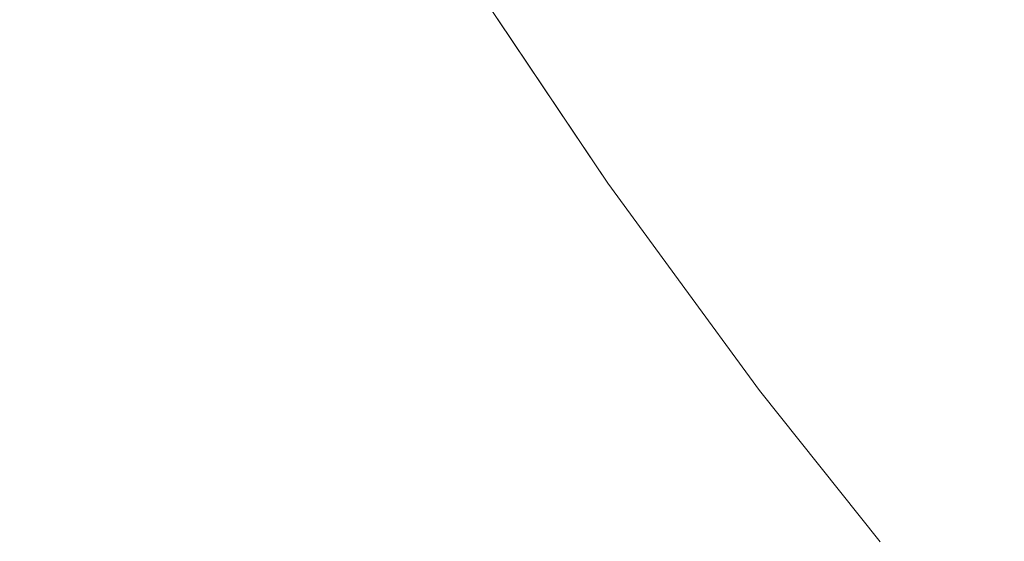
# Model space of a CAD drawing. Header units: centimetres. Extents: x -35.1 to 36.2, y 4.2 to 6.
# Tile 140 of 256: x -11.1349 to -11.1044, y 4.5963 to 4.6124. Entities that reach past the tile are written whole.
import ezdxf

# ---------------------------------------------------------------- set-up
doc = ezdxf.new("R2010")
doc.units = ezdxf.units.CM
doc.header["$LTSCALE"] = 2.54
doc.layers.add('Lucido design-1', color=7, linetype='Continuous')

# ---------------------------------------------------------------- blocks, each defined once
blk = doc.blocks.new('Gruppo-4-1')
at = {"color": 7, "linetype": 'Continuous', "lineweight": 9}
blk.add_3dface([(-34.958478, 5.900089, -2312.32217), (-34.958478, 4.300089, -2312.32217), (36.07398, 4.300089, -2312.32217), (36.07398, 5.900089, -2312.32217)], dxfattribs=at)
for points, invisible_edges in [([(-11.135011, 4.612254, -2313.06599), (-11.137534, 4.616474, -2313.06599), (-11.136361, 4.616854, -2313.063974), (-11.13385, 4.612653, -2313.063974)], 15), ([(-11.123123, 4.616343, -2313.030287), (-11.122975, 4.616394, -2313.028615), (-11.120416, 4.612357, -2313.028615), (-11.120563, 4.612304, -2313.030287)], 15), ([(-11.120304, 4.612398, -2313.026967), (-11.120416, 4.612357, -2313.028615), (-11.122975, 4.616394, -2313.028615), (-11.122862, 4.616433, -2313.026967)], 15), ([(-11.122862, 4.616433, -2313.026967), (-11.122783, 4.61646, -2313.025344), (-11.120227, 4.612426, -2313.025344), (-11.120304, 4.612398, -2313.026967)], 15), ([(-11.120181, 4.612443, -2313.023745), (-11.120227, 4.612426, -2313.025344), (-11.122783, 4.61646, -2313.025344), (-11.122737, 4.616476, -2313.023745)], 15), ([(-11.107981, 4.612055, -2312.783058), (-11.110587, 4.615939, -2312.783058), (-11.109377, 4.61638, -2312.780769), (-11.106784, 4.612516, -2312.780769)], 15), ([(-11.123797, 4.616111, -2313.035444), (-11.12123, 4.61206, -2313.035444), (-11.121534, 4.61195, -2313.03721), (-11.124104, 4.616006, -2313.03721)], 15), ([(-11.120968, 4.612156, -2313.033702), (-11.12123, 4.61206, -2313.035444), (-11.123797, 4.616111, -2313.035444), (-11.123533, 4.616202, -2313.033702)], 15), ([(-11.123533, 4.616202, -2313.033702), (-11.123308, 4.61628, -2313.031982), (-11.120746, 4.612237, -2313.031982), (-11.120968, 4.612156, -2313.033702)], 15), ([(-11.120563, 4.612304, -2313.030287), (-11.120746, 4.612237, -2313.031982), (-11.123308, 4.61628, -2313.031982), (-11.123123, 4.616343, -2313.030287)], 15), ([(-11.124455, 4.615885, -2313.038998), (-11.121881, 4.611823, -2313.038998), (-11.122273, 4.61168, -2313.040809), (-11.124851, 4.615749, -2313.040809)], 15), ([(-11.124104, 4.616006, -2313.03721), (-11.121534, 4.61195, -2313.03721), (-11.121881, 4.611823, -2313.038998), (-11.124455, 4.615885, -2313.038998)], 15), ([(-11.109104, 4.611621, -2312.78536), (-11.111723, 4.615525, -2312.78536), (-11.110587, 4.615939, -2312.783058), (-11.107981, 4.612055, -2312.783058)], 15), ([(-11.125295, 4.615596, -2313.042641), (-11.122712, 4.61152, -2313.042641), (-11.1232, 4.611342, -2313.044493), (-11.125789, 4.615426, -2313.044493)], 15), ([(-11.124851, 4.615749, -2313.040809), (-11.122273, 4.61168, -2313.040809), (-11.122712, 4.61152, -2313.042641), (-11.125295, 4.615596, -2313.042641)], 15), ([(-11.110154, 4.611217, -2312.787674), (-11.112785, 4.615138, -2312.787674), (-11.111723, 4.615525, -2312.78536), (-11.109104, 4.611621, -2312.78536)], 15), ([(-11.126333, 4.615239, -2313.046366), (-11.123739, 4.611146, -2313.046366), (-11.12433, 4.610931, -2313.048259), (-11.12693, 4.615034, -2313.048259)], 15), ([(-11.125789, 4.615426, -2313.044493), (-11.1232, 4.611342, -2313.044493), (-11.123739, 4.611146, -2313.046366), (-11.126333, 4.615239, -2313.046366)], 15), ([(-11.12693, 4.615034, -2313.048259), (-11.12433, 4.610931, -2313.048259), (-11.124976, 4.610695, -2313.05017), (-11.127583, 4.614809, -2313.05017)], 15), ([(-11.11113, 4.61084, -2312.789995), (-11.113772, 4.614778, -2312.789995), (-11.112785, 4.615138, -2312.787674), (-11.110154, 4.611217, -2312.787674)], 15), ([(-11.128292, 4.614565, -2313.052099), (-11.125678, 4.61044, -2313.052099), (-11.126438, 4.610163, -2313.054044), (-11.12906, 4.614301, -2313.054044)], 15), ([(-11.127583, 4.614809, -2313.05017), (-11.124976, 4.610695, -2313.05017), (-11.125678, 4.61044, -2313.052099), (-11.128292, 4.614565, -2313.052099)], 15), ([(-11.112033, 4.610492, -2312.792323), (-11.114685, 4.614446, -2312.792323), (-11.113772, 4.614778, -2312.789995), (-11.11113, 4.61084, -2312.789995)], 15), ([(-11.12906, 4.614301, -2313.054044), (-11.126438, 4.610163, -2313.054044), (-11.127258, 4.609864, -2313.056004), (-11.129889, 4.614016, -2313.056004)], 15), ([(-11.112862, 4.610172, -2312.794654), (-11.115524, 4.61414, -2312.794654), (-11.114685, 4.614446, -2312.792323), (-11.112033, 4.610492, -2312.792323)], 15), ([(-11.129889, 4.614016, -2313.056004), (-11.127258, 4.609864, -2313.056004), (-11.12814, 4.609542, -2313.057979), (-11.13078, 4.613709, -2313.057979)], 15), ([(-11.11362, 4.60988, -2312.796987), (-11.116291, 4.61386, -2312.796987), (-11.115524, 4.61414, -2312.794654), (-11.112862, 4.610172, -2312.794654)], 15), ([(-11.13078, 4.613709, -2313.057979), (-11.12814, 4.609542, -2313.057979), (-11.129086, 4.609198, -2313.059966), (-11.131736, 4.61338, -2313.059966)], 15), ([(-11.116729, 4.607363, -2313.02217), (-11.120144, 4.612463, -2313.02217), (-11.12102, 4.61377, -2312.82217), (-11.117433, 4.608415, -2312.82217)], 10), ([(-11.117433, 4.608415, -2312.82217), (-11.12102, 4.61377, -2312.82217), (-11.120136, 4.612459, -2312.81995), (-11.117422, 4.608414, -2312.81995)], 14), ([(-11.114306, 4.609616, -2312.799319), (-11.116985, 4.613608, -2312.799319), (-11.116291, 4.61386, -2312.796987), (-11.11362, 4.60988, -2312.796987)], 15), ([(-11.131736, 4.61338, -2313.059966), (-11.129086, 4.609198, -2313.059966), (-11.130097, 4.608829, -2313.061965), (-11.132759, 4.613029, -2313.061965)], 15), ([(-11.115467, 4.609168, -2312.803974), (-11.118159, 4.61318, -2312.803974), (-11.117607, 4.613381, -2312.801649), (-11.114921, 4.609378, -2312.801649)], 15), ([(-11.114921, 4.609378, -2312.801649), (-11.117607, 4.613381, -2312.801649), (-11.116985, 4.613608, -2312.799319), (-11.114306, 4.609616, -2312.799319)], 15), ([(-11.10417, 4.613524, -2312.776241), (-11.101454, 4.609696, -2312.776241), (-11.102782, 4.609155, -2312.778496), (-11.105514, 4.613006, -2312.778496)], 15), ([(-11.132759, 4.613029, -2313.061965), (-11.130097, 4.608829, -2313.061965), (-11.131177, 4.608436, -2313.063974), (-11.13385, 4.612653, -2313.063974)], 15), ([(-11.115943, 4.608984, -2312.806291), (-11.11864, 4.613004, -2312.806291), (-11.118159, 4.61318, -2312.803974), (-11.115467, 4.609168, -2312.803974)], 15), ([(-11.105514, 4.613006, -2312.778496), (-11.102782, 4.609155, -2312.778496), (-11.104037, 4.608644, -2312.780769), (-11.106784, 4.612516, -2312.780769)], 15), ([(-11.116971, 4.608588, -2312.813185), (-11.11968, 4.612625, -2312.813185), (-11.1194, 4.612727, -2312.810899), (-11.116694, 4.608695, -2312.810899)], 15), ([(-11.116694, 4.608695, -2312.810899), (-11.1194, 4.612727, -2312.810899), (-11.119054, 4.612854, -2312.8086), (-11.116352, 4.608827, -2312.8086)], 15), ([(-11.116352, 4.608827, -2312.8086), (-11.119054, 4.612854, -2312.8086), (-11.11864, 4.613004, -2312.806291), (-11.115943, 4.608984, -2312.806291)], 15), ([(-11.13385, 4.612653, -2313.063974), (-11.131177, 4.608436, -2313.063974), (-11.132325, 4.608017, -2313.06599), (-11.135011, 4.612254, -2313.06599)], 15), ([(-11.117588, 4.60835, -2313.026967), (-11.117699, 4.608307, -2313.028615), (-11.120416, 4.612357, -2313.028615), (-11.120304, 4.612398, -2313.026967)], 15), ([(-11.120304, 4.612398, -2313.026967), (-11.120227, 4.612426, -2313.025344), (-11.117511, 4.60838, -2313.025344), (-11.117588, 4.60835, -2313.026967)], 15), ([(-11.117466, 4.608397, -2313.023745), (-11.117511, 4.60838, -2313.025344), (-11.120227, 4.612426, -2313.025344), (-11.120181, 4.612443, -2313.023745)], 15), ([(-11.120181, 4.612443, -2313.023745), (-11.120144, 4.612463, -2313.02217), (-11.116729, 4.607363, -2313.02217), (-11.117466, 4.608397, -2313.023745)], 13), ([(-11.117422, 4.608414, -2312.81995), (-11.120136, 4.612459, -2312.81995), (-11.120046, 4.612492, -2312.817712), (-11.117333, 4.608448, -2312.817712)], 15), ([(-11.117333, 4.608448, -2312.817712), (-11.120046, 4.612492, -2312.817712), (-11.119895, 4.612547, -2312.815456), (-11.117183, 4.608506, -2312.815456)], 15), ([(-11.117183, 4.608506, -2312.815456), (-11.119895, 4.612547, -2312.815456), (-11.11968, 4.612625, -2312.813185), (-11.116971, 4.608588, -2312.813185)], 15), ([(-11.106784, 4.612516, -2312.780769), (-11.104037, 4.608644, -2312.780769), (-11.105219, 4.608162, -2312.783058), (-11.107981, 4.612055, -2312.783058)], 15), ([(-11.135011, 4.612254, -2313.06599), (-11.132325, 4.608017, -2313.06599), (-11.133545, 4.607572, -2313.068013), (-11.136244, 4.61183, -2313.068013)], 15), ([(-11.118245, 4.608097, -2313.033702), (-11.118504, 4.607997, -2313.035444), (-11.12123, 4.61206, -2313.035444), (-11.120968, 4.612156, -2313.033702)], 15), ([(-11.120968, 4.612156, -2313.033702), (-11.120746, 4.612237, -2313.031982), (-11.118025, 4.608181, -2313.031982), (-11.118245, 4.608097, -2313.033702)], 15), ([(-11.117844, 4.608251, -2313.030287), (-11.118025, 4.608181, -2313.031982), (-11.120746, 4.612237, -2313.031982), (-11.120563, 4.612304, -2313.030287)], 15), ([(-11.120563, 4.612304, -2313.030287), (-11.120416, 4.612357, -2313.028615), (-11.117699, 4.608307, -2313.028615), (-11.117844, 4.608251, -2313.030287)], 15), ([(-11.136244, 4.61183, -2313.068013), (-11.133545, 4.607572, -2313.068013), (-11.134838, 4.607101, -2313.07004), (-11.13755, 4.61138, -2313.07004)], 15), ([(-11.119535, 4.607599, -2313.040809), (-11.122273, 4.61168, -2313.040809), (-11.121881, 4.611823, -2313.038998), (-11.119147, 4.607749, -2313.038998)], 15), ([(-11.119147, 4.607749, -2313.038998), (-11.121881, 4.611823, -2313.038998), (-11.121534, 4.61195, -2313.03721), (-11.118804, 4.607881, -2313.03721)], 15), ([(-11.118804, 4.607881, -2313.03721), (-11.121534, 4.61195, -2313.03721), (-11.12123, 4.61206, -2313.035444), (-11.118504, 4.607997, -2313.035444)], 15), ([(-11.107981, 4.612055, -2312.783058), (-11.105219, 4.608162, -2312.783058), (-11.106329, 4.60771, -2312.78536), (-11.109104, 4.611621, -2312.78536)], 15), ([(-11.120452, 4.607246, -2313.044493), (-11.1232, 4.611342, -2313.044493), (-11.122712, 4.61152, -2313.042641), (-11.119969, 4.607432, -2313.042641)], 15), ([(-11.119969, 4.607432, -2313.042641), (-11.122712, 4.61152, -2313.042641), (-11.122273, 4.61168, -2313.040809), (-11.119535, 4.607599, -2313.040809)], 15), ([(-11.109104, 4.611621, -2312.78536), (-11.106329, 4.60771, -2312.78536), (-11.107365, 4.607287, -2312.787674), (-11.110154, 4.611217, -2312.787674)], 15), ([(-11.13755, 4.61138, -2313.07004), (-11.134838, 4.607101, -2313.07004), (-11.136206, 4.606603, -2313.072069), (-11.138932, 4.610905, -2313.072069)], 15), ([(-11.120984, 4.60704, -2313.046366), (-11.123739, 4.611146, -2313.046366), (-11.1232, 4.611342, -2313.044493), (-11.120452, 4.607246, -2313.044493)], 15), ([(-11.110154, 4.611217, -2312.787674), (-11.107365, 4.607287, -2312.787674), (-11.10833, 4.606894, -2312.789995), (-11.11113, 4.61084, -2312.789995)], 15), ([(-11.122207, 4.606569, -2313.05017), (-11.124976, 4.610695, -2313.05017), (-11.12433, 4.610931, -2313.048259), (-11.121569, 4.606815, -2313.048259)], 15), ([(-11.121569, 4.606815, -2313.048259), (-11.12433, 4.610931, -2313.048259), (-11.123739, 4.611146, -2313.046366), (-11.120984, 4.60704, -2313.046366)], 15), ([(-11.122901, 4.606301, -2313.052099), (-11.125678, 4.61044, -2313.052099), (-11.124976, 4.610695, -2313.05017), (-11.122207, 4.606569, -2313.05017)], 15), ([(-11.11113, 4.61084, -2312.789995), (-11.10833, 4.606894, -2312.789995), (-11.109221, 4.606531, -2312.792323), (-11.112033, 4.610492, -2312.792323)], 15), ([(-11.123652, 4.606012, -2313.054044), (-11.126438, 4.610163, -2313.054044), (-11.125678, 4.61044, -2313.052099), (-11.122901, 4.606301, -2313.052099)], 15), ([(-11.112033, 4.610492, -2312.792323), (-11.109221, 4.606531, -2312.792323), (-11.110041, 4.606196, -2312.794654), (-11.112862, 4.610172, -2312.794654)], 15), ([(-11.124463, 4.605699, -2313.056004), (-11.127258, 4.609864, -2313.056004), (-11.126438, 4.610163, -2313.054044), (-11.123652, 4.606012, -2313.054044)], 15), ([(-11.112862, 4.610172, -2312.794654), (-11.110041, 4.606196, -2312.794654), (-11.11079, 4.605891, -2312.796987), (-11.11362, 4.60988, -2312.796987)], 15), ([(-11.125335, 4.605363, -2313.057979), (-11.12814, 4.609542, -2313.057979), (-11.127258, 4.609864, -2313.056004), (-11.124463, 4.605699, -2313.056004)], 15), ([(-11.11362, 4.60988, -2312.796987), (-11.11079, 4.605891, -2312.796987), (-11.111468, 4.605615, -2312.799319), (-11.114306, 4.609616, -2312.799319)], 15), ([(-11.126271, 4.605002, -2313.059966), (-11.129086, 4.609198, -2313.059966), (-11.12814, 4.609542, -2313.057979), (-11.125335, 4.605363, -2313.057979)], 15), ([(-11.114921, 4.609378, -2312.801649), (-11.112075, 4.605367, -2312.801649), (-11.112614, 4.605148, -2312.803974), (-11.115467, 4.609168, -2312.803974)], 15), ([(-11.114306, 4.609616, -2312.799319), (-11.111468, 4.605615, -2312.799319), (-11.112075, 4.605367, -2312.801649), (-11.114921, 4.609378, -2312.801649)], 15), ([(-11.127271, 4.604616, -2313.061965), (-11.130097, 4.608829, -2313.061965), (-11.129086, 4.609198, -2313.059966), (-11.126271, 4.605002, -2313.059966)], 15), ([(-11.115467, 4.609168, -2312.803974), (-11.112614, 4.605148, -2312.803974), (-11.113085, 4.604956, -2312.806291), (-11.115943, 4.608984, -2312.806291)], 15), ([(-11.128338, 4.604205, -2313.063974), (-11.131177, 4.608436, -2313.063974), (-11.130097, 4.608829, -2313.061965), (-11.127271, 4.604616, -2313.061965)], 15), ([(-11.116352, 4.608827, -2312.8086), (-11.113489, 4.604791, -2312.8086), (-11.113826, 4.604654, -2312.810899), (-11.116694, 4.608695, -2312.810899)], 15), ([(-11.115943, 4.608984, -2312.806291), (-11.113085, 4.604956, -2312.806291), (-11.113489, 4.604791, -2312.8086), (-11.116352, 4.608827, -2312.8086)], 15), ([(-11.129474, 4.603767, -2313.06599), (-11.132325, 4.608017, -2313.06599), (-11.131177, 4.608436, -2313.063974), (-11.128338, 4.604205, -2313.063974)], 15), ([(-11.117333, 4.608448, -2312.817712), (-11.114458, 4.604396, -2312.817712), (-11.114546, 4.60436, -2312.81995), (-11.117422, 4.608414, -2312.81995)], 15), ([(-11.117183, 4.608506, -2312.815456), (-11.11431, 4.604457, -2312.815456), (-11.114458, 4.604396, -2312.817712), (-11.117333, 4.608448, -2312.817712)], 15), ([(-11.116971, 4.608588, -2312.813185), (-11.1141, 4.604542, -2312.813185), (-11.11431, 4.604457, -2312.815456), (-11.117183, 4.608506, -2312.815456)], 15), ([(-11.116694, 4.608695, -2312.810899), (-11.113826, 4.604654, -2312.810899), (-11.1141, 4.604542, -2312.813185), (-11.116971, 4.608588, -2312.813185)], 15), ([(-11.102298, 4.604265, -2312.783058), (-11.105219, 4.608162, -2312.783058), (-11.104037, 4.608644, -2312.780769), (-11.10113, 4.604767, -2312.780769)], 15), ([(-11.118245, 4.608097, -2313.033702), (-11.118025, 4.608181, -2313.031982), (-11.115142, 4.604118, -2313.031982), (-11.115358, 4.604029, -2313.033702)], 15), ([(-11.114962, 4.604191, -2313.030287), (-11.115142, 4.604118, -2313.031982), (-11.118025, 4.608181, -2313.031982), (-11.117844, 4.608251, -2313.030287)], 15), ([(-11.117844, 4.608251, -2313.030287), (-11.117699, 4.608307, -2313.028615), (-11.114819, 4.604249, -2313.028615), (-11.114962, 4.604191, -2313.030287)], 15), ([(-11.11471, 4.604293, -2313.026967), (-11.114819, 4.604249, -2313.028615), (-11.117699, 4.608307, -2313.028615), (-11.117588, 4.60835, -2313.026967)], 15), ([(-11.117588, 4.60835, -2313.026967), (-11.117511, 4.60838, -2313.025344), (-11.114634, 4.604324, -2313.025344), (-11.11471, 4.604293, -2313.026967)], 15), ([(-11.114589, 4.604343, -2313.023745), (-11.114634, 4.604324, -2313.025344), (-11.117511, 4.60838, -2313.025344), (-11.117466, 4.608397, -2313.023745)], 15), ([(-11.114589, 4.604343, -2313.023745), (-11.117466, 4.608397, -2313.023745), (-11.116729, 4.607363, -2313.02217)], 11), ([(-11.117433, 4.608415, -2312.82217), (-11.116729, 4.607363, -2312.82217), (-11.116729, 4.607363, -2313.02217)], 10), ([(-11.116729, 4.607363, -2312.82217), (-11.117433, 4.608415, -2312.82217), (-11.117422, 4.608414, -2312.81995)], 10), ([(-11.116729, 4.607363, -2312.82217), (-11.117422, 4.608414, -2312.81995), (-11.114546, 4.60436, -2312.81995)], 11), ([(-11.103393, 4.603793, -2312.78536), (-11.106329, 4.60771, -2312.78536), (-11.105219, 4.608162, -2312.783058), (-11.102298, 4.604265, -2312.783058)], 15), ([(-11.13068, 4.603302, -2313.068013), (-11.133545, 4.607572, -2313.068013), (-11.132325, 4.608017, -2313.06599), (-11.129474, 4.603767, -2313.06599)], 15), ([(-11.118804, 4.607881, -2313.03721), (-11.115911, 4.603804, -2313.03721), (-11.11625, 4.603666, -2313.038998), (-11.119147, 4.607749, -2313.038998)], 15), ([(-11.118504, 4.607997, -2313.035444), (-11.115614, 4.603925, -2313.035444), (-11.115911, 4.603804, -2313.03721), (-11.118804, 4.607881, -2313.03721)], 15), ([(-11.115358, 4.604029, -2313.033702), (-11.115614, 4.603925, -2313.035444), (-11.118504, 4.607997, -2313.035444), (-11.118245, 4.608097, -2313.033702)], 15), ([(-11.131958, 4.602809, -2313.07004), (-11.134838, 4.607101, -2313.07004), (-11.133545, 4.607572, -2313.068013), (-11.13068, 4.603302, -2313.068013)], 15), ([(-11.119535, 4.607599, -2313.040809), (-11.116633, 4.60351, -2313.040809), (-11.117062, 4.603335, -2313.042641), (-11.119969, 4.607432, -2313.042641)], 15), ([(-11.119147, 4.607749, -2313.038998), (-11.11625, 4.603666, -2313.038998), (-11.116633, 4.60351, -2313.040809), (-11.119535, 4.607599, -2313.040809)], 15), ([(-11.104416, 4.603353, -2312.787674), (-11.107365, 4.607287, -2312.787674), (-11.106329, 4.60771, -2312.78536), (-11.103393, 4.603793, -2312.78536)], 15), ([(-11.120452, 4.607246, -2313.044493), (-11.117539, 4.603141, -2313.044493), (-11.118065, 4.602926, -2313.046366), (-11.120984, 4.60704, -2313.046366)], 15), ([(-11.119969, 4.607432, -2313.042641), (-11.117062, 4.603335, -2313.042641), (-11.117539, 4.603141, -2313.044493), (-11.120452, 4.607246, -2313.044493)], 15), ([(-11.116729, 4.607363, -2313.02217), (-11.114542, 4.604373, -2313.02217), (-11.114589, 4.604343, -2313.023745)], 10), ([(-11.114542, 4.604373, -2313.02217), (-11.116729, 4.607363, -2313.02217), (-11.116729, 4.607363, -2312.82217), (-11.114542, 4.604373, -2312.82217)], 10), ([(-11.114546, 4.60436, -2312.81995), (-11.114542, 4.604373, -2312.82217), (-11.116729, 4.607363, -2312.82217)], 9), ([(-11.105368, 4.602943, -2312.789995), (-11.10833, 4.606894, -2312.789995), (-11.107365, 4.607287, -2312.787674), (-11.104416, 4.603353, -2312.787674)], 15), ([(-11.13331, 4.602288, -2313.072069), (-11.136206, 4.606603, -2313.072069), (-11.134838, 4.607101, -2313.07004), (-11.131958, 4.602809, -2313.07004)], 15), ([(-11.120984, 4.60704, -2313.046366), (-11.118065, 4.602926, -2313.046366), (-11.118642, 4.602691, -2313.048259), (-11.121569, 4.606815, -2313.048259)], 15), ([(-11.134738, 4.601737, -2313.074099), (-11.137649, 4.606077, -2313.074099), (-11.136206, 4.606603, -2313.072069), (-11.13331, 4.602288, -2313.072069)], 15), ([(-11.121569, 4.606815, -2313.048259), (-11.118642, 4.602691, -2313.048259), (-11.119273, 4.602434, -2313.05017), (-11.122207, 4.606569, -2313.05017)], 15), ([(-11.106248, 4.602564, -2312.792323), (-11.109221, 4.606531, -2312.792323), (-11.10833, 4.606894, -2312.789995), (-11.105368, 4.602943, -2312.789995)], 15), ([(-11.122901, 4.606301, -2313.052099), (-11.119958, 4.602154, -2313.052099), (-11.120701, 4.601852, -2313.054044), (-11.123652, 4.606012, -2313.054044)], 15), ([(-11.122207, 4.606569, -2313.05017), (-11.119273, 4.602434, -2313.05017), (-11.119958, 4.602154, -2313.052099), (-11.122901, 4.606301, -2313.052099)], 15), ([(-11.107057, 4.602216, -2312.794654), (-11.110041, 4.606196, -2312.794654), (-11.109221, 4.606531, -2312.792323), (-11.106248, 4.602564, -2312.792323)], 15), ([(-11.136242, 4.601157, -2313.076126), (-11.139171, 4.605522, -2313.076126), (-11.137649, 4.606077, -2313.074099), (-11.134738, 4.601737, -2313.074099)], 15), ([(-11.123652, 4.606012, -2313.054044), (-11.120701, 4.601852, -2313.054044), (-11.121502, 4.601525, -2313.056004), (-11.124463, 4.605699, -2313.056004)], 15), ([(-11.107796, 4.601898, -2312.796987), (-11.11079, 4.605891, -2312.796987), (-11.110041, 4.606196, -2312.794654), (-11.107057, 4.602216, -2312.794654)], 15), ([(-11.124463, 4.605699, -2313.056004), (-11.121502, 4.601525, -2313.056004), (-11.122363, 4.601174, -2313.057979), (-11.125335, 4.605363, -2313.057979)], 15), ([(-11.108465, 4.60161, -2312.799319), (-11.111468, 4.605615, -2312.799319), (-11.11079, 4.605891, -2312.796987), (-11.107796, 4.601898, -2312.796987)], 15), ([(-11.109065, 4.601352, -2312.801649), (-11.112075, 4.605367, -2312.801649), (-11.111468, 4.605615, -2312.799319), (-11.108465, 4.60161, -2312.799319)], 15), ([(-11.125335, 4.605363, -2313.057979), (-11.122363, 4.601174, -2313.057979), (-11.123287, 4.600798, -2313.059966), (-11.126271, 4.605002, -2313.059966)], 15), ([(-11.110061, 4.600923, -2312.806291), (-11.113085, 4.604956, -2312.806291), (-11.112614, 4.605148, -2312.803974), (-11.109597, 4.601123, -2312.803974)], 15), ([(-11.109597, 4.601123, -2312.803974), (-11.112614, 4.605148, -2312.803974), (-11.112075, 4.605367, -2312.801649), (-11.109065, 4.601352, -2312.801649)], 15), ([(-11.126271, 4.605002, -2313.059966), (-11.123287, 4.600798, -2313.059966), (-11.124275, 4.600395, -2313.061965), (-11.127271, 4.604616, -2313.061965)], 15), ([(-11.110793, 4.600608, -2312.810899), (-11.113826, 4.604654, -2312.810899), (-11.113489, 4.604791, -2312.8086), (-11.11046, 4.600751, -2312.8086)], 15), ([(-11.11046, 4.600751, -2312.8086), (-11.113489, 4.604791, -2312.8086), (-11.113085, 4.604956, -2312.806291), (-11.110061, 4.600923, -2312.806291)], 15), ([(-11.127271, 4.604616, -2313.061965), (-11.124275, 4.600395, -2313.061965), (-11.12533, 4.599965, -2313.063974), (-11.128338, 4.604205, -2313.063974)], 15), ([(-11.111271, 4.600403, -2312.815456), (-11.11431, 4.604457, -2312.815456), (-11.1141, 4.604542, -2312.813185), (-11.111063, 4.600492, -2312.813185)], 15), ([(-11.111063, 4.600492, -2312.813185), (-11.1141, 4.604542, -2312.813185), (-11.113826, 4.604654, -2312.810899), (-11.110793, 4.600608, -2312.810899)], 15), ([(-11.128338, 4.604205, -2313.063974), (-11.12533, 4.599965, -2313.063974), (-11.126452, 4.599508, -2313.06599), (-11.129474, 4.603767, -2313.06599)], 15), ([(-11.111915, 4.600125, -2313.030287), (-11.112092, 4.600049, -2313.031982), (-11.115142, 4.604118, -2313.031982), (-11.114962, 4.604191, -2313.030287)], 15), ([(-11.114962, 4.604191, -2313.030287), (-11.114819, 4.604249, -2313.028615), (-11.111773, 4.600186, -2313.028615), (-11.111915, 4.600125, -2313.030287)], 15), ([(-11.111666, 4.600233, -2313.026967), (-11.111773, 4.600186, -2313.028615), (-11.114819, 4.604249, -2313.028615), (-11.11471, 4.604293, -2313.026967)], 15), ([(-11.11471, 4.604293, -2313.026967), (-11.114634, 4.604324, -2313.025344), (-11.111591, 4.600265, -2313.025344), (-11.111666, 4.600233, -2313.026967)], 15), ([(-11.111547, 4.600284, -2313.023745), (-11.111591, 4.600265, -2313.025344), (-11.114634, 4.604324, -2313.025344), (-11.114589, 4.604343, -2313.023745)], 15), ([(-11.114589, 4.604343, -2313.023745), (-11.114542, 4.604373, -2313.02217), (-11.112031, 4.600941, -2313.02217)], 9), ([(-11.112031, 4.600941, -2313.02217), (-11.111547, 4.600284, -2313.023745), (-11.114589, 4.604343, -2313.023745)], 11), ([(-11.111504, 4.600302, -2312.81995), (-11.114546, 4.60436, -2312.81995), (-11.114458, 4.604396, -2312.817712), (-11.111417, 4.60034, -2312.817712)], 15), ([(-11.112031, 4.600941, -2312.82217), (-11.114542, 4.604373, -2312.82217), (-11.114546, 4.60436, -2312.81995)], 10), ([(-11.114546, 4.60436, -2312.81995), (-11.111504, 4.600302, -2312.81995), (-11.112031, 4.600941, -2312.82217)], 11), ([(-11.114542, 4.604373, -2312.82217), (-11.112031, 4.600941, -2312.82217), (-11.112031, 4.600941, -2313.02217), (-11.114542, 4.604373, -2313.02217)], 10), ([(-11.111417, 4.60034, -2312.817712), (-11.114458, 4.604396, -2312.817712), (-11.11431, 4.604457, -2312.815456), (-11.111271, 4.600403, -2312.815456)], 15), ([(-11.112851, 4.599722, -2313.03721), (-11.115911, 4.603804, -2313.03721), (-11.115614, 4.603925, -2313.035444), (-11.112558, 4.599848, -2313.035444)], 15), ([(-11.112306, 4.599957, -2313.033702), (-11.112558, 4.599848, -2313.035444), (-11.115614, 4.603925, -2313.035444), (-11.115358, 4.604029, -2313.033702)], 15), ([(-11.115358, 4.604029, -2313.033702), (-11.115142, 4.604118, -2313.031982), (-11.112092, 4.600049, -2313.031982), (-11.112306, 4.599957, -2313.033702)], 15), ([(-11.129474, 4.603767, -2313.06599), (-11.126452, 4.599508, -2313.06599), (-11.127643, 4.599022, -2313.068013), (-11.13068, 4.603302, -2313.068013)], 15), ([(-11.113564, 4.599416, -2313.040809), (-11.116633, 4.60351, -2313.040809), (-11.11625, 4.603666, -2313.038998), (-11.113185, 4.599578, -2313.038998)], 15), ([(-11.113185, 4.599578, -2313.038998), (-11.11625, 4.603666, -2313.038998), (-11.115911, 4.603804, -2313.03721), (-11.112851, 4.599722, -2313.03721)], 15), ([(-11.13068, 4.603302, -2313.068013), (-11.127643, 4.599022, -2313.068013), (-11.128906, 4.598507, -2313.07004), (-11.131958, 4.602809, -2313.07004)], 15), ([(-11.114458, 4.599031, -2313.044493), (-11.117539, 4.603141, -2313.044493), (-11.117062, 4.603335, -2313.042641), (-11.113987, 4.599233, -2313.042641)], 15), ([(-11.113987, 4.599233, -2313.042641), (-11.117062, 4.603335, -2313.042641), (-11.116633, 4.60351, -2313.040809), (-11.113564, 4.599416, -2313.040809)], 15), ([(-11.104416, 4.603353, -2312.787674), (-11.101303, 4.599419, -2312.787674), (-11.102241, 4.598992, -2312.789995), (-11.105368, 4.602943, -2312.789995)], 15), ([(-11.114977, 4.598807, -2313.046366), (-11.118065, 4.602926, -2313.046366), (-11.117539, 4.603141, -2313.044493), (-11.114458, 4.599031, -2313.044493)], 15), ([(-11.105368, 4.602943, -2312.789995), (-11.102241, 4.598992, -2312.789995), (-11.103109, 4.598598, -2312.792323), (-11.106248, 4.602564, -2312.792323)], 15), ([(-11.131958, 4.602809, -2313.07004), (-11.128906, 4.598507, -2313.07004), (-11.130242, 4.597963, -2313.072069), (-11.13331, 4.602288, -2313.072069)], 15), ([(-11.116169, 4.598294, -2313.05017), (-11.119273, 4.602434, -2313.05017), (-11.118642, 4.602691, -2313.048259), (-11.115547, 4.598562, -2313.048259)], 15), ([(-11.115547, 4.598562, -2313.048259), (-11.118642, 4.602691, -2313.048259), (-11.118065, 4.602926, -2313.046366), (-11.114977, 4.598807, -2313.046366)], 15), ([(-11.116846, 4.598003, -2313.052099), (-11.119958, 4.602154, -2313.052099), (-11.119273, 4.602434, -2313.05017), (-11.116169, 4.598294, -2313.05017)], 15), ([(-11.106248, 4.602564, -2312.792323), (-11.103109, 4.598598, -2312.792323), (-11.103907, 4.598236, -2312.794654), (-11.107057, 4.602216, -2312.794654)], 15), ([(-11.13331, 4.602288, -2313.072069), (-11.130242, 4.597963, -2313.072069), (-11.131652, 4.597388, -2313.074099), (-11.134738, 4.601737, -2313.074099)], 15), ([(-11.117579, 4.597687, -2313.054044), (-11.120701, 4.601852, -2313.054044), (-11.119958, 4.602154, -2313.052099), (-11.116846, 4.598003, -2313.052099)], 15), ([(-11.107057, 4.602216, -2312.794654), (-11.103907, 4.598236, -2312.794654), (-11.104636, 4.597905, -2312.796987), (-11.107796, 4.601898, -2312.796987)], 15), ([(-11.134738, 4.601737, -2313.074099), (-11.131652, 4.597388, -2313.074099), (-11.133138, 4.596783, -2313.076126), (-11.136242, 4.601157, -2313.076126)], 15), ([(-11.118369, 4.597347, -2313.056004), (-11.121502, 4.601525, -2313.056004), (-11.120701, 4.601852, -2313.054044), (-11.117579, 4.597687, -2313.054044)], 15), ([(-11.107796, 4.601898, -2312.796987), (-11.104636, 4.597905, -2312.796987), (-11.105295, 4.597605, -2312.799319), (-11.108465, 4.60161, -2312.799319)], 15), ([(-11.11922, 4.596981, -2313.057979), (-11.122363, 4.601174, -2313.057979), (-11.121502, 4.601525, -2313.056004), (-11.118369, 4.597347, -2313.056004)], 15), ([(-11.108465, 4.60161, -2312.799319), (-11.105295, 4.597605, -2312.799319), (-11.105887, 4.597336, -2312.801649), (-11.109065, 4.601352, -2312.801649)], 15), ([(-11.136242, 4.601157, -2313.076126), (-11.133138, 4.596783, -2313.076126), (-11.134701, 4.596145, -2313.078149), (-11.137824, 4.600547, -2313.078149)], 15), ([(-11.120132, 4.596588, -2313.059966), (-11.123287, 4.600798, -2313.059966), (-11.122363, 4.601174, -2313.057979), (-11.11922, 4.596981, -2313.057979)], 15), ([(-11.109597, 4.601123, -2312.803974), (-11.106411, 4.597098, -2312.803974), (-11.10687, 4.59689, -2312.806291), (-11.110061, 4.600923, -2312.806291)], 15), ([(-11.109065, 4.601352, -2312.801649), (-11.105887, 4.597336, -2312.801649), (-11.106411, 4.597098, -2312.803974), (-11.109597, 4.601123, -2312.803974)], 15), ([(-11.111547, 4.600284, -2313.023745), (-11.112031, 4.600941, -2313.02217), (-11.108294, 4.596252, -2313.02217), (-11.108334, 4.596225, -2313.023745)], 13), ([(-11.108294, 4.596252, -2313.02217), (-11.112031, 4.600941, -2313.02217), (-11.112031, 4.600941, -2312.82217), (-11.108294, 4.596252, -2312.82217)], 10), ([(-11.111504, 4.600302, -2312.81995), (-11.108292, 4.596244, -2312.81995), (-11.108294, 4.596252, -2312.82217), (-11.112031, 4.600941, -2312.82217)], 11), ([(-11.110061, 4.600923, -2312.806291), (-11.10687, 4.59689, -2312.806291), (-11.107263, 4.596711, -2312.8086), (-11.11046, 4.600751, -2312.8086)], 15), ([(-11.137824, 4.600547, -2313.078149), (-11.134701, 4.596145, -2313.078149), (-11.136343, 4.595476, -2313.080164), (-11.139486, 4.599906, -2313.080164)], 15), ([(-11.121107, 4.596169, -2313.061965), (-11.124275, 4.600395, -2313.061965), (-11.123287, 4.600798, -2313.059966), (-11.120132, 4.596588, -2313.059966)], 15), ([(-11.110793, 4.600608, -2312.810899), (-11.107592, 4.596562, -2312.810899), (-11.107858, 4.596441, -2312.813185), (-11.111063, 4.600492, -2312.813185)], 15), ([(-11.11046, 4.600751, -2312.8086), (-11.107263, 4.596711, -2312.8086), (-11.107592, 4.596562, -2312.810899), (-11.110793, 4.600608, -2312.810899)], 15), ([(-11.122148, 4.595721, -2313.063974), (-11.12533, 4.599965, -2313.063974), (-11.124275, 4.600395, -2313.061965), (-11.121107, 4.596169, -2313.061965)], 15), ([(-11.108452, 4.596171, -2313.026967), (-11.108558, 4.596123, -2313.028615), (-11.111773, 4.600186, -2313.028615), (-11.111666, 4.600233, -2313.026967)], 15), ([(-11.111666, 4.600233, -2313.026967), (-11.111591, 4.600265, -2313.025344), (-11.108378, 4.596205, -2313.025344), (-11.108452, 4.596171, -2313.026967)], 15), ([(-11.108334, 4.596225, -2313.023745), (-11.108378, 4.596205, -2313.025344), (-11.111591, 4.600265, -2313.025344), (-11.111547, 4.600284, -2313.023745)], 15), ([(-11.111417, 4.60034, -2312.817712), (-11.108206, 4.596283, -2312.817712), (-11.108292, 4.596244, -2312.81995), (-11.111504, 4.600302, -2312.81995)], 15), ([(-11.111271, 4.600403, -2312.815456), (-11.108062, 4.596348, -2312.815456), (-11.108206, 4.596283, -2312.817712), (-11.111417, 4.60034, -2312.817712)], 15), ([(-11.111063, 4.600492, -2312.813185), (-11.107858, 4.596441, -2312.813185), (-11.108062, 4.596348, -2312.815456), (-11.111271, 4.600403, -2312.815456)], 15), ([(-11.123255, 4.595244, -2313.06599), (-11.126452, 4.599508, -2313.06599), (-11.12533, 4.599965, -2313.063974), (-11.122148, 4.595721, -2313.063974)], 15), ([(-11.109083, 4.595885, -2313.033702), (-11.109332, 4.595772, -2313.035444), (-11.112558, 4.599848, -2313.035444), (-11.112306, 4.599957, -2313.033702)], 15), ([(-11.112306, 4.599957, -2313.033702), (-11.112092, 4.600049, -2313.031982), (-11.108872, 4.595981, -2313.031982), (-11.109083, 4.595885, -2313.033702)], 15), ([(-11.108697, 4.59606, -2313.030287), (-11.108872, 4.595981, -2313.031982), (-11.112092, 4.600049, -2313.031982), (-11.111915, 4.600125, -2313.030287)], 15), ([(-11.111915, 4.600125, -2313.030287), (-11.111773, 4.600186, -2313.028615), (-11.108558, 4.596123, -2313.028615), (-11.108697, 4.59606, -2313.030287)], 15), ([(-11.112851, 4.599722, -2313.03721), (-11.10962, 4.59564, -2313.03721), (-11.10995, 4.595491, -2313.038998), (-11.113185, 4.599578, -2313.038998)], 15), ([(-11.112558, 4.599848, -2313.035444), (-11.109332, 4.595772, -2313.035444), (-11.10962, 4.59564, -2313.03721), (-11.112851, 4.599722, -2313.03721)], 15), ([(-11.124431, 4.594738, -2313.068013), (-11.127643, 4.599022, -2313.068013), (-11.126452, 4.599508, -2313.06599), (-11.123255, 4.595244, -2313.06599)], 15), ([(-11.113564, 4.599416, -2313.040809), (-11.110323, 4.595321, -2313.040809), (-11.110741, 4.595131, -2313.042641), (-11.113987, 4.599233, -2313.042641)], 15), ([(-11.113185, 4.599578, -2313.038998), (-11.10995, 4.595491, -2313.038998), (-11.110323, 4.595321, -2313.040809), (-11.113564, 4.599416, -2313.040809)], 15), ([(-11.125678, 4.594201, -2313.07004), (-11.128906, 4.598507, -2313.07004), (-11.127643, 4.599022, -2313.068013), (-11.124431, 4.594738, -2313.068013)], 15), ([(-11.114458, 4.599031, -2313.044493), (-11.111205, 4.594921, -2313.044493), (-11.111717, 4.594688, -2313.046366), (-11.114977, 4.598807, -2313.046366)], 15), ([(-11.113987, 4.599233, -2313.042641), (-11.110741, 4.595131, -2313.042641), (-11.111205, 4.594921, -2313.044493), (-11.114458, 4.599031, -2313.044493)], 15), ([(-11.114977, 4.598807, -2313.046366), (-11.111717, 4.594688, -2313.046366), (-11.112279, 4.594433, -2313.048259), (-11.115547, 4.598562, -2313.048259)], 15), ([(-11.126996, 4.593634, -2313.072069), (-11.130242, 4.597963, -2313.072069), (-11.128906, 4.598507, -2313.07004), (-11.125678, 4.594201, -2313.07004)], 15), ([(-11.115547, 4.598562, -2313.048259), (-11.112279, 4.594433, -2313.048259), (-11.112893, 4.594154, -2313.05017), (-11.116169, 4.598294, -2313.05017)], 15), ([(-11.116169, 4.598294, -2313.05017), (-11.112893, 4.594154, -2313.05017), (-11.11356, 4.593851, -2313.052099), (-11.116846, 4.598003, -2313.052099)], 15), ([(-11.101305, 4.593916, -2312.796987), (-11.104636, 4.597905, -2312.796987), (-11.103907, 4.598236, -2312.794654), (-11.100587, 4.594259, -2312.794654)], 15), ([(-11.128388, 4.593035, -2313.074099), (-11.131652, 4.597388, -2313.074099), (-11.130242, 4.597963, -2313.072069), (-11.126996, 4.593634, -2313.072069)], 15), ([(-11.116846, 4.598003, -2313.052099), (-11.11356, 4.593851, -2313.052099), (-11.114283, 4.593523, -2313.054044), (-11.117579, 4.597687, -2313.054044)], 15), ([(-11.101955, 4.593604, -2312.799319), (-11.105295, 4.597605, -2312.799319), (-11.104636, 4.597905, -2312.796987), (-11.101305, 4.593916, -2312.796987)], 15), ([(-11.117579, 4.597687, -2313.054044), (-11.114283, 4.593523, -2313.054044), (-11.115062, 4.593168, -2313.056004), (-11.118369, 4.597347, -2313.056004)], 15), ([(-11.102538, 4.593325, -2312.801649), (-11.105887, 4.597336, -2312.801649), (-11.105295, 4.597605, -2312.799319), (-11.101955, 4.593604, -2312.799319)], 15), ([(-11.129855, 4.592403, -2313.076126), (-11.133138, 4.596783, -2313.076126), (-11.131652, 4.597388, -2313.074099), (-11.128388, 4.593035, -2313.074099)], 15), ([(-11.118369, 4.597347, -2313.056004), (-11.115062, 4.593168, -2313.056004), (-11.115901, 4.592788, -2313.057979), (-11.11922, 4.596981, -2313.057979)], 15), ([(-11.103055, 4.593077, -2312.803974), (-11.106411, 4.597098, -2312.803974), (-11.105887, 4.597336, -2312.801649), (-11.102538, 4.593325, -2312.801649)], 15), ([(-11.11922, 4.596981, -2313.057979), (-11.115901, 4.592788, -2313.057979), (-11.1168, 4.592379, -2313.059966), (-11.120132, 4.596588, -2313.059966)], 15), ([(-11.103893, 4.592676, -2312.8086), (-11.107263, 4.596711, -2312.8086), (-11.10687, 4.59689, -2312.806291), (-11.103506, 4.592861, -2312.806291)], 15), ([(-11.103506, 4.592861, -2312.806291), (-11.10687, 4.59689, -2312.806291), (-11.106411, 4.597098, -2312.803974), (-11.103055, 4.593077, -2312.803974)], 15), ([(-11.131398, 4.591739, -2313.078149), (-11.134701, 4.596145, -2313.078149), (-11.133138, 4.596783, -2313.076126), (-11.129855, 4.592403, -2313.076126)], 15), ([(-11.120132, 4.596588, -2313.059966), (-11.1168, 4.592379, -2313.059966), (-11.117762, 4.591942, -2313.061965), (-11.121107, 4.596169, -2313.061965)], 15), ([(-11.104479, 4.592395, -2312.813185), (-11.107858, 4.596441, -2312.813185), (-11.107592, 4.596562, -2312.810899), (-11.104217, 4.59252, -2312.810899)], 15), ([(-11.104217, 4.59252, -2312.810899), (-11.107592, 4.596562, -2312.810899), (-11.107263, 4.596711, -2312.8086), (-11.103893, 4.592676, -2312.8086)], 15), ([(-11.104907, 4.59219, -2312.81995), (-11.108292, 4.596244, -2312.81995), (-11.108206, 4.596283, -2312.817712), (-11.104823, 4.59223, -2312.817712)], 15), ([(-11.104823, 4.59223, -2312.817712), (-11.108206, 4.596283, -2312.817712), (-11.108062, 4.596348, -2312.815456), (-11.104681, 4.592298, -2312.815456)], 15), ([(-11.104681, 4.592298, -2312.815456), (-11.108062, 4.596348, -2312.815456), (-11.107858, 4.596441, -2312.813185), (-11.104479, 4.592395, -2312.813185)], 15)]:
    blk.add_3dface(points, dxfattribs=dict(at, invisible_edges=invisible_edges))

msp = doc.modelspace()

# ---------------------------------------------------------------- block references
at = {"layer": 'Lucido design-1', "color": 7}
msp.add_blockref('Gruppo-4-1', (0, 0), dxfattribs=at)

doc.saveas('drawing.dxf')
